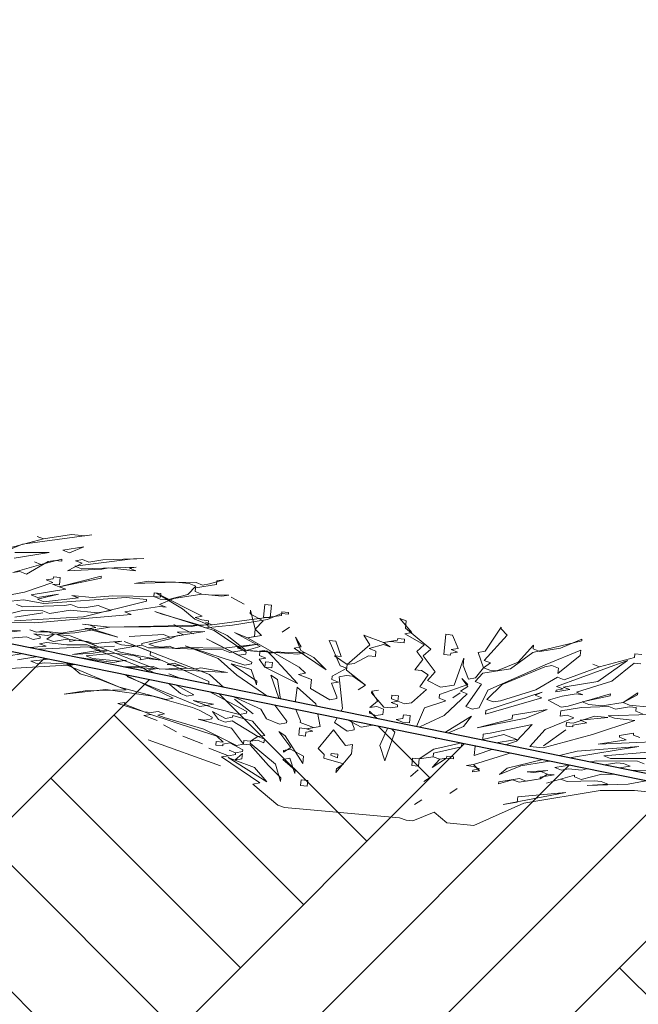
# Model space of a CAD drawing. Header units: millimetres. Extents: x 208545 to 5957542, y -593447 to 257160.
# Tile 48 of 60: x 5946867 to 5947766, y -589689 to -588257. Entities that reach past the tile are written whole.
import ezdxf

# ---------------------------------------------------------------- set-up
doc = ezdxf.new("R2010")
doc.units = ezdxf.units.MM
doc.header["$MEASUREMENT"] = 0
doc.linetypes.add('Wipeout_Contour', pattern=[1000, 0, -1000])
doc.layers.add('Sytuacja - Teren', color=7, linetype='Continuous')
doc.layers.add('Wnętrze - Umeblowanie', color=7, linetype='Continuous')
for name, color, linetype, lineweight in [('Sytuacja - Teren_Nr_pióra__1', 7, 'Continuous', 13), ('Sytuacja - Teren_Nr_pióra__21', 7, 'Continuous', 25), ('Wnętrze - Umeblowanie_Nr_pióra__2', 8, 'Continuous', 13)]:
    doc.layers.add(name, color=color, linetype=linetype, lineweight=lineweight)

# ---------------------------------------------------------------- blocks, each defined once
blk = doc.blocks.new('Krzewy 27[16]_4', base_point=(5947581.7, -589437.1))
at = {"layer": 'Wnętrze - Umeblowanie_Nr_pióra__2', "color": 8, "linetype": 'Continuous', "lineweight": 13}
for p, q in [((5947131.9, -589124.6), (5947065.9, -589090.9)), ((5947065.9, -589090.9), (5947103.3, -589113.6)), ((5947174.5, -589096.8), (5947193.3, -589106.8)), ((5947193.3, -589106.8), (5947174.5, -589096.8)), ((5947103.3, -589113.6), (5947121.5, -589128.9)), ((5947223.1, -589107.3), (5947221.1, -589125.8)), ((5947232.9, -589108.3), (5947223.1, -589107.3)), ((5947231, -589126.9), (5947232.9, -589108.3)), ((5947072.7, -589121.2), (5947063.2, -589117.5)), ((5947063.2, -589117.5), (5947149.6, -589145.3)), ((5947130.5, -589137.9), (5947072.7, -589121.2)), ((5947121.8, -589126.3), (5947131.9, -589124.6)), ((5947131.4, -589129.9), (5947121.8, -589126.3)), ((5947201.8, -589121.1), (5947202.3, -589115.8)), ((5947220.6, -589131.2), (5947201.8, -589121.1)), ((5947202.3, -589115.8), (5947209.4, -589143.4)), ((5947221.1, -589125.8), (5947231, -589126.9)), ((5947429, -589131.3), (5947419.5, -589127.7)), ((5947419.5, -589127.7), (5947437.2, -589148.3)), ((5946971.2, -589142.8), (5946961.4, -589141.8)), ((5946961.4, -589141.8), (5947009.6, -589154.9)), ((5947091, -589136.5), (5947119.3, -589150.2)), ((5947119.3, -589150.2), (5947091, -589136.5)), ((5947121.5, -589128.9), (5947140.6, -589136.3)), ((5947140.6, -589136.3), (5947130.5, -589137.9)), ((5947141.2, -589131), (5947131.4, -589129.9)), ((5947140.4, -589138.9), (5947141.2, -589131)), ((5947168.7, -589152.6), (5947140.4, -589138.9)), ((5947209.4, -589143.4), (5947220.6, -589131.2)), ((5947259.3, -589140.5), (5947248.7, -589147.5)), ((5947248.7, -589147.5), (5947259.3, -589140.5)), ((5947427.9, -589142), (5947429, -589131.3)), ((5947464.5, -589172.6), (5947427.9, -589142)), ((5947567.1, -589140.3), (5947543.6, -589175.5)), ((5947566.8, -589143), (5947567.1, -589140.3)), ((5946891.2, -589147.9), (5946881.7, -589144.3)), ((5946881.7, -589144.3), (5946891.2, -589147.9)), ((5946901.3, -589146.3), (5946891.2, -589147.9)), ((5946891.2, -589147.9), (5946911.2, -589147.3)), ((5946911.2, -589147.3), (5946901.3, -589146.3)), ((5946940.3, -589153), (5946920.7, -589151)), ((5946920.7, -589151), (5946939.8, -589158.3)), ((5947064.4, -589200.8), (5946940.3, -589153)), ((5947009.6, -589154.9), (5946971.2, -589142.8)), ((5947149.6, -589145.3), (5947196, -589176.9)), ((5947196.2, -589174.3), (5947168.7, -589152.6)), ((5947198.2, -589155.7), (5947179.1, -589148.3)), ((5947179.1, -589148.3), (5947216.7, -589168.3)), ((5947198.2, -589155.7), (5947218.4, -589152.4)), ((5947208.3, -589154), (5947198.2, -589155.7)), ((5947273.2, -589198.4), (5947198.2, -589155.7)), ((5947209.4, -589143.4), (5947208.3, -589154)), ((5947218.4, -589152.4), (5947209.4, -589143.4)), ((5947275.6, -589174.5), (5947267.8, -589154.8)), ((5947267.8, -589154.8), (5947276.2, -589169.1)), ((5947396, -589162.8), (5947367.3, -589151.8)), ((5947367.3, -589151.8), (5947375.8, -589166.1)), ((5947416.5, -589156.9), (5947416.2, -589159.5)), ((5947426.3, -589157.9), (5947416.5, -589156.9)), ((5947437.2, -589148.3), (5947427.1, -589149.9)), ((5947427.1, -589149.9), (5947455.2, -589166.3)), ((5947486.6, -589150.7), (5947483.5, -589180)), ((5947496.4, -589151.8), (5947486.6, -589150.7)), ((5947504.3, -589171.4), (5947496.4, -589151.8)), ((5947542.2, -589188.7), (5947575.8, -589152)), ((5947575.8, -589152), (5947566.8, -589143)), ((5946939.8, -589158.3), (5946939.5, -589161)), ((5946939.5, -589161), (5946949.6, -589159.4)), ((5946949.6, -589159.4), (5946959.4, -589160.4)), ((5946959.4, -589160.4), (5946978.5, -589167.7)), ((5946978.5, -589167.7), (5946968.4, -589169.4)), ((5946968.4, -589169.4), (5947044.8, -589198.8)), ((5947143, -589209), (5947018.9, -589161.2)), ((5947018.9, -589161.2), (5947057.1, -589175.9)), ((5947194, -589195.5), (5947107.6, -589167.7)), ((5947107.6, -589167.7), (5947155.3, -589186.1)), ((5947185.6, -589181.2), (5947138.4, -589157.5)), ((5947138.4, -589157.5), (5947204.4, -589191.2)), ((5947216.7, -589168.3), (5947196.2, -589174.3)), ((5947276.2, -589169.1), (5947266.1, -589170.8)), ((5947266.1, -589170.8), (5947312.4, -589202.4)), ((5947326.7, -589160.7), (5947316.9, -589159.9)), ((5947316.9, -589159.9), (5947332.9, -589196.5)), ((5947334.3, -589183), (5947326.7, -589160.7)), ((5947375.8, -589166.1), (5947343, -589194.9)), ((5947375.2, -589171.4), (5947395.7, -589165.5)), ((5947395.7, -589165.5), (5947405.3, -589169.1)), ((5947416.2, -589159.5), (5947396, -589162.8)), ((5947396, -589162.8), (5947406.1, -589161.2)), ((5947405.3, -589169.1), (5947396, -589162.8)), ((5947406.1, -589161.2), (5947425.7, -589163.2)), ((5947425.7, -589163.2), (5947426.3, -589157.9)), ((5947455.2, -589166.3), (5947444.3, -589175.9)), ((5947614, -589166.7), (5947591.6, -589191.2)), ((5947612.9, -589177.3), (5947684.1, -589160.5)), ((5947613.4, -589172), (5947614, -589166.7)), ((5947653.3, -589170.7), (5947623, -589175.6)), ((5947684.4, -589157.9), (5947653.3, -589170.7)), ((5947684.1, -589160.5), (5947684.4, -589157.9)), ((5947057.1, -589175.9), (5947056.5, -589181.2)), ((5947056.5, -589181.2), (5947141.9, -589219.6)), ((5947195.7, -589179.6), (5947185.6, -589181.2)), ((5947196, -589176.9), (5947195.7, -589179.6)), ((5947224.9, -589185.3), (5947214.8, -589186.9)), ((5947215.9, -589176.3), (5947215.3, -589181.6)), ((5947215.3, -589181.6), (5947224.9, -589185.3)), ((5947226, -589174.7), (5947215.9, -589176.3)), ((5947235, -589183.7), (5947226, -589174.7)), ((5947270.7, -589222.3), (5947235, -589183.7)), ((5947294.5, -589184.5), (5947275.6, -589174.5)), ((5947312.4, -589202.4), (5947294.5, -589184.5)), ((5947343, -589194.9), (5947324.5, -589182.2)), ((5947324.5, -589182.2), (5947334.3, -589183)), ((5947353.1, -589193.2), (5947374.1, -589182)), ((5947374.1, -589182), (5947384, -589183)), ((5947384.8, -589175.1), (5947375.2, -589171.4)), ((5947384, -589183), (5947384.8, -589175.1)), ((5947444.3, -589175.9), (5947453, -589187.5)), ((5947453.5, -589182.2), (5947464.5, -589172.6)), ((5947471, -589205.5), (5947453.5, -589182.2)), ((5947483.5, -589180), (5947493.4, -589181)), ((5947493.4, -589181), (5947493.6, -589178.3)), ((5947493.6, -589178.3), (5947503.7, -589176.7)), ((5947494.2, -589173), (5947504.3, -589171.4)), ((5947503.7, -589176.7), (5947494.2, -589173)), ((5947543.6, -589175.5), (5947533.5, -589177.1)), ((5947533.5, -589177.1), (5947541.1, -589199.4)), ((5947580.7, -589200.8), (5947612.9, -589177.3)), ((5947623, -589175.6), (5947613.4, -589172)), ((5947682.7, -589173.8), (5947630.9, -589195.3)), ((5947649.4, -589207.9), (5947681.9, -589181.8)), ((5947681.9, -589181.8), (5947682.7, -589173.8)), ((5947761, -589184.6), (5947710, -589198.1)), ((5947761.6, -589179.3), (5947761, -589184.6)), ((5947771.4, -589180.3), (5947761.6, -589179.3)), ((5946935.9, -589195.5), (5946936.2, -589192.9)), ((5947012, -589227.6), (5946935.9, -589195.5)), ((5946936.2, -589192.9), (5946954.5, -589208.2)), ((5947053, -589215.7), (5946976.3, -589189)), ((5946976.3, -589189), (5947089.8, -589243.7)), ((5947044.8, -589198.8), (5947082.1, -589221.5)), ((5947155.3, -589186.1), (5947182.6, -589210.4)), ((5947203.3, -589201.8), (5947174.4, -589193.5)), ((5947174.4, -589193.5), (5947211.5, -589218.8)), ((5947204.1, -589193.9), (5947194, -589195.5)), ((5947204.4, -589191.2), (5947204.1, -589193.9)), ((5947214.8, -589186.9), (5947223.5, -589198.6)), ((5947224.3, -589190.6), (5947223.5, -589198.6)), ((5947223.5, -589198.6), (5947270.7, -589222.3)), ((5947223.5, -589198.6), (5947233.3, -589199.6)), ((5947234.2, -589191.6), (5947224.3, -589190.6)), ((5947233.3, -589199.6), (5947234.2, -589191.6)), ((5947282.2, -589207.3), (5947273.2, -589198.4)), ((5947332.9, -589196.5), (5947342.5, -589200.2)), ((5947342.2, -589202.8), (5947343, -589194.9)), ((5947343, -589194.9), (5947353.1, -589193.2)), ((5947453, -589187.5), (5947441.5, -589202.4)), ((5947512.7, -589185.7), (5947498.8, -589224.5)), ((5947511.6, -589196.3), (5947512.7, -589185.7)), ((5947519.5, -589215.9), (5947511.6, -589196.3)), ((5947541.1, -589199.4), (5947529.6, -589214.3)), ((5947541.1, -589199.4), (5947551.7, -589192.4)), ((5947550.6, -589203), (5947541.1, -589199.4)), ((5947551.7, -589192.4), (5947542.2, -589188.7)), ((5947630.9, -589195.3), (5947547.6, -589232.2)), ((5947591.6, -589191.2), (5947560.5, -589204)), ((5947568.3, -589223.7), (5947630.6, -589197.9)), ((5947630.6, -589197.9), (5947640.7, -589196.3)), ((5947640.7, -589196.3), (5947650.2, -589200)), ((5947750.6, -589188.9), (5947647.5, -589226.5)), ((5947650.2, -589200), (5947649.4, -589207.9)), ((5947710, -589198.1), (5947658.4, -589216.9)), ((5947710, -589198.1), (5947700.4, -589194.4)), ((5947700.4, -589194.4), (5947710, -589198.1)), ((5947707.8, -589219.4), (5947750.6, -589188.9)), ((5947727.7, -589218.7), (5947760.2, -589192.6)), ((5947760.2, -589192.6), (5947770, -589193.6)), ((5946954.5, -589208.2), (5946983.4, -589216.6)), ((5947023.5, -589212.7), (5947023.8, -589210)), ((5947128.2, -589255.8), (5947023.5, -589212.7)), ((5947023.8, -589210), (5947033.9, -589208.4)), ((5947033.9, -589208.4), (5947053, -589215.7)), ((5947054.3, -589202.5), (5947064.4, -589200.8)), ((5947120, -589238.8), (5947054.3, -589202.5)), ((5947131.2, -589226.6), (5947083.5, -589208.2)), ((5947083.5, -589208.2), (5947131.2, -589226.6)), ((5947179.3, -589242.3), (5947143, -589209)), ((5947182.6, -589210.4), (5947228.9, -589242.1)), ((5947210.9, -589224.1), (5947203.3, -589201.8)), ((5947241.5, -589216.5), (5947232.2, -589210.2)), ((5947232.2, -589210.2), (5947247.4, -589254.7)), ((5947272.1, -589209), (5947282.2, -589207.3)), ((5947291.1, -589216.3), (5947272.1, -589209)), ((5947321.4, -589211.4), (5947320.9, -589216.7)), ((5947342.5, -589200.2), (5947321.4, -589211.4)), ((5947331.3, -589212.4), (5947341.4, -589210.8)), ((5947336.4, -589258.6), (5947331.3, -589212.4)), ((5947341.4, -589210.8), (5947351.2, -589211.8)), ((5947369.7, -589224.5), (5947342.2, -589202.8)), ((5947351.2, -589211.8), (5947369.7, -589224.5)), ((5947441.5, -589202.4), (5947451.3, -589203.4)), ((5947460.6, -589209.8), (5947448.8, -589227.3)), ((5947451.3, -589203.4), (5947460.6, -589209.8)), ((5947459.8, -589217.7), (5947471, -589205.5)), ((5947529.6, -589214.3), (5947519.5, -589215.9)), ((5947529.1, -589219.6), (5947540.3, -589207.3)), ((5947540.3, -589207.3), (5947580.7, -589200.8)), ((5947560.5, -589204), (5947550.6, -589203)), ((5947648.8, -589213.2), (5947617.2, -589231.4)), ((5947658.4, -589216.9), (5947648.8, -589213.2)), ((5946983.4, -589216.6), (5947021.6, -589231.3)), ((5947079.7, -589245.4), (5947012, -589227.6)), ((5947082.1, -589221.5), (5947100.4, -589236.8)), ((5947141.3, -589224.9), (5947131.2, -589226.6)), ((5947131.2, -589226.6), (5947141.3, -589224.9)), ((5947141.9, -589219.6), (5947141.3, -589224.9)), ((5947141.3, -589224.9), (5947160.4, -589232.3)), ((5947211.5, -589218.8), (5947210.9, -589224.1)), ((5947247.4, -589254.7), (5947241.5, -589216.5)), ((5947270.1, -589227.6), (5947267.6, -589251.5)), ((5947297.4, -589251.9), (5947270.1, -589227.6)), ((5947289.8, -589229.6), (5947291.1, -589216.3)), ((5947330.4, -589220.4), (5947320.3, -589222)), ((5947320.3, -589222), (5947328.2, -589241.7)), ((5947320.9, -589216.7), (5947330.4, -589220.4)), ((5947369.7, -589224.5), (5947359.1, -589231.4)), ((5947359.1, -589231.4), (5947369.7, -589224.5)), ((5947448.8, -589227.3), (5947458.4, -589231)), ((5947478.6, -589227.8), (5947459.8, -589217.7)), ((5947518.7, -589223.9), (5947477.5, -589238.4)), ((5947498.8, -589224.5), (5947478.6, -589227.8)), ((5947507.8, -589233.5), (5947518.4, -589226.5)), ((5947518.4, -589226.5), (5947509.7, -589214.9)), ((5947509.7, -589214.9), (5947518.7, -589223.9)), ((5947515.4, -589255.7), (5947538.6, -589223.3)), ((5947538.6, -589223.3), (5947529.1, -589219.6)), ((5947546.2, -589245.5), (5947568.3, -589223.7)), ((5947647.5, -589226.5), (5947657, -589230.2)), ((5947657.3, -589227.5), (5947707.8, -589219.4)), ((5947666.8, -589231.2), (5947657.3, -589227.5)), ((5947676.4, -589234.9), (5947727.7, -589218.7)), ((5946931.5, -589238), (5946991.8, -589230.9)), ((5946961.8, -589233.1), (5946931.5, -589238)), ((5947021.6, -589231.3), (5946961.8, -589233.1)), ((5946991.8, -589230.9), (5947060.3, -589240.7)), ((5947060.3, -589240.7), (5947118.1, -589257.4)), ((5947100.4, -589236.8), (5947110, -589240.5)), ((5947110, -589240.5), (5947120, -589238.8)), ((5947150.1, -589236.6), (5947140.5, -589232.9)), ((5947140.5, -589232.9), (5947197, -589262.9)), ((5947160.2, -589234.9), (5947150.1, -589236.6)), ((5947160.4, -589232.3), (5947160.2, -589234.9)), ((5947217.2, -589259.6), (5947179.3, -589242.3)), ((5947228.9, -589242.1), (5947255.1, -589277)), ((5947317.9, -589245.9), (5947289.8, -589229.6)), ((5947328.2, -589241.7), (5947327.9, -589244.3)), ((5947378.4, -589236.1), (5947378.7, -589233.5)), ((5947396.1, -589256.8), (5947378.4, -589236.1)), ((5947378.7, -589233.5), (5947388.8, -589231.8)), ((5947388.8, -589231.8), (5947378.7, -589233.5)), ((5947378.7, -589233.5), (5947387.2, -589247.8)), ((5947407.9, -589239.2), (5947407.3, -589244.5)), ((5947417.7, -589240.2), (5947407.9, -589239.2)), ((5947416.9, -589248.2), (5947417.7, -589240.2)), ((5947458.4, -589231), (5947436.5, -589250.2)), ((5947477.5, -589238.4), (5947476.9, -589243.7)), ((5947484.3, -589268.6), (5947517.3, -589237.1)), ((5947496.8, -589243.1), (5947507.5, -589236.1)), ((5947507.5, -589236.1), (5947496.8, -589243.1)), ((5947517.3, -589237.1), (5947507.8, -589233.5)), ((5947547.6, -589232.2), (5947535, -589257.8)), ((5947626.7, -589235.1), (5947544.6, -589261.4)), ((5947617.2, -589231.4), (5947565.9, -589247.6)), ((5947616.4, -589239.4), (5947626.7, -589235.1)), ((5947625.9, -589243.1), (5947616.4, -589239.4)), ((5947635.4, -589246.7), (5947655.9, -589240.8)), ((5947646.6, -589234.5), (5947666.8, -589231.2)), ((5947646.9, -589231.8), (5947646.6, -589234.5)), ((5947657, -589230.2), (5947646.9, -589231.8)), ((5947655.9, -589240.8), (5947676.1, -589237.5)), ((5947725.8, -589237.3), (5947664.4, -589255.1)), ((5947676.1, -589237.5), (5947685.9, -589238.6)), ((5947685.9, -589238.6), (5947676.4, -589234.9)), ((5947684.8, -589249.2), (5947725.5, -589240)), ((5947725.5, -589240), (5947725.8, -589237.3)), ((5947765.6, -589236.1), (5947744.3, -589250)), ((5947744.3, -589250), (5947765.3, -589238.8)), ((5947765.3, -589238.8), (5947765.6, -589236.1)), ((5947019.6, -589249.9), (5947009.5, -589251.5)), ((5947009.5, -589251.5), (5947048, -589263.5)), ((5947019.4, -589252.5), (5947019.6, -589249.9)), ((5947048, -589263.5), (5947019.4, -589252.5)), ((5947089.8, -589243.7), (5947079.7, -589245.4)), ((5947148.4, -589252.5), (5947119.2, -589246.8)), ((5947119.2, -589246.8), (5947138.3, -589254.1)), ((5947138.3, -589254.1), (5947128.2, -589255.8)), ((5947138.3, -589254.1), (5947148.4, -589252.5)), ((5947147.9, -589257.8), (5947138.3, -589254.1)), ((5947179, -589244.9), (5947206.5, -589266.6)), ((5947206.5, -589266.6), (5947179, -589244.9)), ((5947277.2, -589255.1), (5947267.1, -589256.8)), ((5947267.1, -589256.8), (5947275, -589276.4)), ((5947267.6, -589251.5), (5947277.2, -589255.1)), ((5947303.9, -589284.8), (5947297.4, -589251.9)), ((5947327.9, -589244.3), (5947317.9, -589245.9)), ((5947387.2, -589247.8), (5947376.2, -589257.4)), ((5947376.2, -589257.4), (5947386.3, -589255.7)), ((5947386.3, -589255.7), (5947395.9, -589259.4)), ((5947406, -589257.8), (5947396.1, -589256.8)), ((5947416.1, -589256.2), (5947406, -589257.8)), ((5947416.9, -589248.2), (5947406.8, -589249.8)), ((5947406.8, -589249.8), (5947416.3, -589253.5)), ((5947407.3, -589244.5), (5947416.9, -589248.2)), ((5947416.3, -589253.5), (5947416.1, -589256.2)), ((5947426.4, -589251.9), (5947416.9, -589248.2)), ((5947436.5, -589250.2), (5947426.4, -589251.9)), ((5947486.5, -589247.4), (5947455.6, -589257.6)), ((5947476.9, -589243.7), (5947486.5, -589247.4)), ((5947524.9, -589259.4), (5947515.4, -589255.7)), ((5947544, -589266.8), (5947625.9, -589243.1)), ((5947555.8, -589249.2), (5947546.2, -589245.5)), ((5947565.9, -589247.6), (5947555.8, -589249.2)), ((5947654.3, -589256.7), (5947635.4, -589246.7)), ((5947684, -589257.1), (5947653.7, -589262.1)), ((5947664.4, -589255.1), (5947654.3, -589256.7)), ((5947723.8, -589255.9), (5947684, -589257.1)), ((5947694.4, -589252.9), (5947684.8, -589249.2)), ((5947714, -589254.9), (5947694.4, -589252.9)), ((5947744.3, -589250), (5947714, -589254.9)), ((5947733.4, -589259.6), (5947723.8, -589255.9)), ((5947753.6, -589256.3), (5947733.4, -589259.6)), ((5947753.8, -589253.7), (5947744.3, -589250)), ((5947763.4, -589257.3), (5947753.6, -589256.3)), ((5947783.3, -589256.7), (5947753.8, -589253.7)), ((5947057.5, -589267.2), (5947047.4, -589268.9)), ((5947047.4, -589268.9), (5947057.5, -589267.2)), ((5947047.4, -589268.9), (5947066.5, -589276.2)), ((5947066.5, -589276.2), (5947047.4, -589268.9)), ((5947057.8, -589264.6), (5947048, -589263.5)), ((5947048, -589263.5), (5947057.5, -589267.2)), ((5947057.5, -589267.2), (5947153.5, -589298.7)), ((5947067.9, -589262.9), (5947057.8, -589264.6)), ((5947067.4, -589268.2), (5947077.5, -589266.6)), ((5947076.9, -589271.9), (5947067.4, -589268.2)), ((5947077.5, -589266.6), (5947067.9, -589262.9)), ((5947118.1, -589257.4), (5947127.7, -589261.1)), ((5947127.7, -589261.1), (5947146.5, -589271.1)), ((5947146.5, -589271.1), (5947146.2, -589273.7)), ((5947166.1, -589273.1), (5947147.3, -589263.1)), ((5947147.3, -589263.1), (5947156, -589274.8)), ((5947186.6, -589267.2), (5947147.9, -589257.8)), ((5947176.2, -589271.5), (5947166.1, -589273.1)), ((5947176.5, -589268.8), (5947176.2, -589271.5)), ((5947205.4, -589277.2), (5947176.5, -589268.8)), ((5947196.7, -589265.6), (5947186.6, -589267.2)), ((5947197, -589262.9), (5947196.7, -589265.6)), ((5947225.6, -589273.9), (5947217.2, -589259.6)), ((5947324.4, -589278.8), (5947336.4, -589258.6)), ((5947344.6, -589275.6), (5947345.4, -589267.6)), ((5947345.4, -589267.6), (5947353.3, -589287.2)), ((5947375.4, -589265.3), (5947375.7, -589262.7)), ((5947384.9, -589269), (5947375.4, -589265.3)), ((5947375.7, -589262.7), (5947393.7, -589280.7)), ((5947395, -589267.4), (5947384.9, -589269)), ((5947395.9, -589259.4), (5947395, -589267.4)), ((5947424.8, -589267.8), (5947424.2, -589273.1)), ((5947434.6, -589268.8), (5947424.8, -589267.8)), ((5947433.5, -589279.4), (5947434.6, -589268.8)), ((5947455.6, -589257.6), (5947442.5, -589288.4)), ((5947442.5, -589288.4), (5947484.3, -589268.6)), ((5947523.8, -589270), (5947470.9, -589302.1)), ((5947512.3, -589284.9), (5947523.8, -589270)), ((5947535, -589257.8), (5947524.9, -589259.4)), ((5947544.6, -589261.4), (5947544, -589266.8)), ((5947583.6, -589268.2), (5947583, -589273.5)), ((5947634.1, -589260), (5947583.6, -589268.2)), ((5947602.9, -589272.9), (5947634.1, -589260)), ((5947653.7, -589262.1), (5947652.9, -589270)), ((5947652.9, -589270), (5947663, -589268.4)), ((5947663, -589268.4), (5947672.5, -589272.1)), ((5947702.5, -589269.8), (5947671.7, -589280)), ((5947722.2, -589271.9), (5947702.5, -589269.8)), ((5947722.5, -589269.2), (5947782.2, -589267.4)), ((5947732, -589272.9), (5947722.5, -589269.2)), ((5947762.8, -589262.7), (5947763.4, -589257.3)), ((5947772.4, -589266.3), (5947762.8, -589262.7)), ((5947075.8, -589282.5), (5947094.6, -589292.5)), ((5947094.6, -589292.5), (5947075.8, -589282.5)), ((5947134.7, -589288.7), (5947076.9, -589271.9)), ((5947136.1, -589275.4), (5947126.3, -589274.4)), ((5947126.3, -589274.4), (5947174.6, -589287.4)), ((5947146.2, -589273.7), (5947136.1, -589275.4)), ((5947156, -589274.8), (5947165.6, -589278.4)), ((5947165.6, -589278.4), (5947175.7, -589276.8)), ((5947175.7, -589276.8), (5947213, -589299.5)), ((5947223.1, -589297.8), (5947205.4, -589277.2)), ((5947244.7, -589281.3), (5947225.6, -589273.9)), ((5947254.8, -589279.7), (5947244.7, -589281.3)), ((5947255.1, -589277), (5947254.8, -589279.7)), ((5947275, -589276.4), (5947274.7, -589279)), ((5947274.7, -589279), (5947293.8, -589286.4)), ((5947283.7, -589288), (5947303.9, -589284.8)), ((5947342.9, -589291.5), (5947324.4, -589278.8)), ((5947363.4, -589285.6), (5947344.6, -589275.6)), ((5947393.7, -589280.7), (5947363.4, -589285.6)), ((5947403.2, -589284.3), (5947390.4, -589312.5)), ((5947412.2, -589293.3), (5947403.2, -589284.3)), ((5947424.2, -589273.1), (5947414.1, -589274.7)), ((5947414.1, -589274.7), (5947423.7, -589278.4)), ((5947423.7, -589278.4), (5947433.5, -589279.4)), ((5947470.9, -589302.1), (5947512.3, -589284.9)), ((5947532, -589287), (5947602.9, -589272.9)), ((5947583, -589273.5), (5947532, -589287)), ((5947611.9, -589281.9), (5947551.1, -589294.3)), ((5947589.5, -589306.4), (5947611.9, -589281.9)), ((5947672.5, -589272.1), (5947631, -589289.2)), ((5947661.9, -589279), (5947661.3, -589284.3)), ((5947661.3, -589284.3), (5947671.1, -589285.3)), ((5947671.7, -589280), (5947661.9, -589279)), ((5947671.1, -589285.3), (5947671.4, -589282.7)), ((5947671.4, -589282.7), (5947691.6, -589279.4)), ((5947682.1, -589275.7), (5947722.2, -589271.9)), ((5947691.6, -589279.4), (5947682.1, -589275.7)), ((5947699.8, -589296.4), (5947761.5, -589275.9)), ((5947761.5, -589275.9), (5947732, -589272.9)), ((5947103.9, -589298.9), (5947132.5, -589309.9)), ((5947132.5, -589309.9), (5947103.9, -589298.9)), ((5947181.9, -589312.3), (5947134.7, -589288.7)), ((5947153.5, -589298.7), (5947162.5, -589307.7)), ((5947174.6, -589287.4), (5947192, -589310.7)), ((5947213, -589299.5), (5947202.4, -589306.4)), ((5947213, -589299.5), (5947223.1, -589297.8)), ((5947222.6, -589303.2), (5947213, -589299.5)), ((5947252.9, -589298.2), (5947243.6, -589291.9)), ((5947243.6, -589291.9), (5947261, -589315.2)), ((5947278.5, -589338.5), (5947252.9, -589298.2)), ((5947273.9, -589287), (5947272.8, -589297.6)), ((5947272.8, -589297.6), (5947282.6, -589298.7)), ((5947283.7, -589288), (5947273.9, -589287)), ((5947282.6, -589298.7), (5947283.1, -589293.3)), ((5947283.1, -589293.3), (5947293.2, -589291.7)), ((5947293.8, -589286.4), (5947283.7, -589288)), ((5947293.2, -589291.7), (5947283.7, -589288)), ((5947323.3, -589289.5), (5947300.6, -589316.6)), ((5947340.7, -589312.7), (5947323.3, -589289.5)), ((5947353, -589289.9), (5947342.9, -589291.5)), ((5947353.3, -589287.2), (5947353, -589289.9)), ((5947398, -589334.8), (5947412.2, -589293.3)), ((5947541, -589296), (5947540.2, -589303.9)), ((5947540.2, -589303.9), (5947570.7, -589296.4)), ((5947551.1, -589294.3), (5947541, -589296)), ((5947570.7, -589296.4), (5947589.8, -589303.7)), ((5947631, -589289.2), (5947608.6, -589313.7)), ((5947628.3, -589315.8), (5947699.8, -589296.4)), ((5947660.8, -589289.6), (5947628.5, -589313.1)), ((5947628.5, -589313.1), (5947660.8, -589289.6)), ((5947739.3, -589297.8), (5947739.1, -589300.4)), ((5947759.5, -589294.5), (5947739.3, -589297.8)), ((5947759.3, -589297.2), (5947759.5, -589294.5)), ((5947768.8, -589300.9), (5947759.3, -589297.2)), ((5947053.7, -589304.4), (5947158.9, -589342.2)), ((5947158.9, -589342.2), (5947053.7, -589304.4)), ((5947152.7, -589306.6), (5947152.2, -589311.9)), ((5947152.2, -589311.9), (5947162, -589313)), ((5947162.5, -589307.7), (5947152.7, -589306.6)), ((5947162, -589313), (5947162.3, -589310.3)), ((5947162.3, -589310.3), (5947172.4, -589308.7)), ((5947172.4, -589308.7), (5947191.2, -589318.7)), ((5947192, -589310.7), (5947181.9, -589312.3)), ((5947192.5, -589305.4), (5947192, -589310.7)), ((5947192, -589310.7), (5947201.8, -589311.7)), ((5947202.4, -589306.4), (5947192.5, -589305.4)), ((5947201.8, -589311.7), (5947228.5, -589341.4)), ((5947202.1, -589309.1), (5947202.4, -589306.4)), ((5947238.6, -589339.7), (5947202.1, -589309.1)), ((5947202.4, -589306.4), (5947212.5, -589304.8)), ((5947212.5, -589304.8), (5947222, -589308.5)), ((5947222, -589308.5), (5947222.6, -589303.2)), ((5947350.8, -589311.1), (5947340.7, -589312.7)), ((5947349.4, -589324.4), (5947350.8, -589311.1)), ((5947390.4, -589312.5), (5947398, -589334.8)), ((5947468.6, -589323.4), (5947509.3, -589314.2)), ((5947509.9, -589308.8), (5947469.2, -589318)), ((5947509.3, -589314.2), (5947509.9, -589308.8)), ((5947527.8, -589326.8), (5947589.5, -589306.4)), ((5947529.2, -589313.5), (5947527.8, -589326.8)), ((5947589.8, -589303.7), (5947529.2, -589313.5)), ((5947608.6, -589313.7), (5947628.3, -589315.8)), ((5947767.4, -589314.1), (5947677.4, -589320.9)), ((5947748.6, -589304.1), (5947708.2, -589310.7)), ((5947708.2, -589310.7), (5947798, -589306.6)), ((5947737.1, -589319), (5947767.4, -589314.1)), ((5947739.1, -589300.4), (5947748.6, -589304.1)), ((5947170.4, -589327.3), (5947141.8, -589316.2)), ((5947141.8, -589316.2), (5947170.4, -589327.3)), ((5947170.4, -589327.3), (5947160.3, -589328.9)), ((5947180.5, -589325.6), (5947170.4, -589327.3)), ((5947180.8, -589323), (5947171.2, -589319.3)), ((5947171.2, -589319.3), (5947180.8, -589323)), ((5947179.7, -589333.6), (5947190.6, -589324)), ((5947180.8, -589323), (5947180.5, -589325.6)), ((5947190.9, -589321.3), (5947180.8, -589323)), ((5947190.6, -589324), (5947189.8, -589332)), ((5947191.2, -589318.7), (5947190.9, -589321.3)), ((5947261, -589315.2), (5947250.4, -589322.1)), ((5947250.4, -589322.1), (5947250.6, -589319.5)), ((5947250.6, -589319.5), (5947260.7, -589317.9)), ((5947260.7, -589317.9), (5947279.6, -589327.9)), ((5947279.6, -589327.9), (5947278.5, -589338.5)), ((5947300.6, -589316.6), (5947309.6, -589325.6)), ((5947309.6, -589325.6), (5947309, -589330.9)), ((5947319.7, -589324), (5947319.4, -589326.6)), ((5947319.4, -589326.6), (5947328.9, -589330.3)), ((5947329.5, -589325), (5947319.7, -589324)), ((5947326.7, -589351.6), (5947349.4, -589324.4)), ((5947328.9, -589330.3), (5947329.5, -589325)), ((5947469.2, -589318), (5947447.9, -589331.9)), ((5947447.9, -589331.9), (5947468.1, -589328.7)), ((5947468.1, -589328.7), (5947468.6, -589323.4)), ((5947468.1, -589328.7), (5947477.6, -589332.3)), ((5947477.6, -589332.3), (5947468.1, -589328.7)), ((5947488, -589328), (5947487.7, -589330.7)), ((5947497.8, -589329.1), (5947488, -589328)), ((5947526.5, -589340.1), (5947598.3, -589318)), ((5947598.3, -589318), (5947526.5, -589340.1)), ((5947677.4, -589320.9), (5947575.6, -589345.2)), ((5947595.8, -589341.9), (5947737.1, -589319)), ((5947716.4, -589327.6), (5947786.5, -589321.5)), ((5947725.9, -589331.3), (5947716.4, -589327.6)), ((5947160.3, -589328.9), (5947215.9, -589366.9)), ((5947179.7, -589333.6), (5947170.1, -589329.9)), ((5947170.1, -589329.9), (5947226, -589365.3)), ((5947189.8, -589332), (5947179.7, -589333.6)), ((5947208.3, -589344.6), (5947179.7, -589333.6)), ((5947228.5, -589341.4), (5947246.5, -589359.3)), ((5947246, -589364.6), (5947238.6, -589339.7)), ((5947259.4, -589331.1), (5947249.3, -589332.8)), ((5947249.3, -589332.8), (5947267.5, -589348.1)), ((5947267, -589353.4), (5947259.4, -589331.1)), ((5947309, -589330.9), (5947337.9, -589339.3)), ((5947337.9, -589339.3), (5947327.3, -589346.2)), ((5947438.1, -589330.9), (5947437, -589341.5)), ((5947437, -589341.5), (5947446.8, -589342.6)), ((5947447.9, -589331.9), (5947438.1, -589330.9)), ((5947446.8, -589342.6), (5947447.9, -589331.9)), ((5947466.4, -589344.6), (5947487.7, -589330.7)), ((5947477.6, -589332.3), (5947466.4, -589344.6)), ((5947487.7, -589330.7), (5947477.6, -589332.3)), ((5947487.7, -589330.7), (5947497.6, -589331.7)), ((5947497.6, -589331.7), (5947497.8, -589329.1)), ((5947526.5, -589340.1), (5947516.4, -589341.7)), ((5947516.4, -589341.7), (5947526.2, -589342.8)), ((5947526.2, -589342.8), (5947535.7, -589346.4)), ((5947535.5, -589349.1), (5947526.5, -589340.1)), ((5947564.6, -589354.8), (5947595.8, -589341.9)), ((5947705.7, -589334.6), (5947645.2, -589344.4)), ((5947684.4, -589348.5), (5947704.9, -589342.5)), ((5947704.9, -589342.5), (5947735.2, -589337.6)), ((5947765.2, -589335.4), (5947705.7, -589334.6)), ((5947754.6, -589342.3), (5947714.2, -589348.9)), ((5947805.3, -589331.5), (5947725.9, -589331.3)), ((5947735.2, -589337.6), (5947745, -589338.6)), ((5947745, -589338.6), (5947754.6, -589342.3)), ((5947774.8, -589339.1), (5947765.2, -589335.4)), ((5947226, -589365.3), (5947208.3, -589344.6)), ((5947267.5, -589348.1), (5947267, -589353.4)), ((5947327.3, -589346.2), (5947326.7, -589351.6)), ((5947446.2, -589347.9), (5947435.3, -589357.5)), ((5947435.3, -589357.5), (5947446.2, -589347.9)), ((5947525.6, -589348.1), (5947525.4, -589350.7)), ((5947525.4, -589350.7), (5947535.5, -589349.1)), ((5947535.7, -589346.4), (5947525.6, -589348.1)), ((5947575.6, -589345.2), (5947564.6, -589354.8)), ((5947634.8, -589348.7), (5947604.8, -589350.9)), ((5947604.8, -589350.9), (5947614.6, -589351.9)), ((5947614.6, -589351.9), (5947624.7, -589350.3)), ((5947634.2, -589354), (5947623.6, -589360.9)), ((5947623.9, -589358.3), (5947644, -589355)), ((5947624.7, -589350.3), (5947634.8, -589348.7)), ((5947624.7, -589350.3), (5947634.2, -589354)), ((5947634.2, -589354), (5947624.7, -589350.3)), ((5947673.8, -589355.4), (5947632.8, -589367.3)), ((5947644, -589355), (5947634.2, -589354)), ((5947645.2, -589344.4), (5947654.7, -589348.1)), ((5947654.7, -589348.1), (5947664.8, -589346.4)), ((5947664.8, -589346.4), (5947684.4, -589348.5)), ((5947673.5, -589358.1), (5947673.8, -589355.4)), ((5947713.6, -589354.2), (5947683.1, -589361.7)), ((5947743.4, -589354.6), (5947713.6, -589354.2)), ((5947714.2, -589348.9), (5947833.4, -589347.8)), ((5947752.9, -589358.3), (5947743.4, -589354.6)), ((5947751.8, -589368.9), (5947822.8, -589354.8)), ((5947763, -589356.6), (5947752.9, -589358.3)), ((5947822.8, -589354.8), (5947763, -589356.6)), ((5947215.9, -589366.9), (5947205.8, -589368.5)), ((5947205.8, -589368.5), (5947242.4, -589399.2)), ((5947246.5, -589359.3), (5947246, -589364.6)), ((5947276, -589362.4), (5947275.1, -589370.4)), ((5947275.1, -589370.4), (5947285, -589371.4)), ((5947285.8, -589363.4), (5947276, -589362.4)), ((5947285, -589371.4), (5947285.8, -589363.4)), ((5947465.1, -589357.9), (5947454.4, -589364.8)), ((5947454.4, -589364.8), (5947465.1, -589357.9)), ((5947563.3, -589368.1), (5947583.7, -589362.2)), ((5947563.5, -589365.4), (5947563.3, -589368.1)), ((5947593.8, -589360.5), (5947563.5, -589365.4)), ((5947583.7, -589362.2), (5947593.3, -589365.8)), ((5947593.3, -589365.8), (5947623.6, -589360.9)), ((5947603.4, -589364.2), (5947593.8, -589360.5)), ((5947623.6, -589360.9), (5947603.4, -589364.2)), ((5947623.6, -589360.9), (5947623.9, -589358.3)), ((5947632.8, -589367.3), (5947653.3, -589361.3)), ((5947653.3, -589361.3), (5947662.9, -589365)), ((5947662.9, -589365), (5947702.7, -589363.8)), ((5947683.1, -589361.7), (5947673.5, -589358.1)), ((5947722.1, -589368.5), (5947692, -589370.7)), ((5947692, -589370.7), (5947751.8, -589368.9)), ((5947702.7, -589363.8), (5947712.5, -589364.8)), ((5947712.5, -589364.8), (5947722.1, -589368.5)), ((5947492.3, -589382.2), (5947503, -589375.2)), ((5947503, -589375.2), (5947492.3, -589382.2)), ((5947570.1, -589398.3), (5947661.2, -589380.9)), ((5947661.2, -589380.9), (5947591.1, -589387.1)), ((5947600.1, -589396.1), (5947711.1, -589378.1)), ((5947711.1, -589378.1), (5947760.8, -589377.9)), ((5947760.8, -589377.9), (5947780.4, -589379.9)), ((5947242.4, -589399.2), (5947251.9, -589402.8)), ((5947451.7, -589391.4), (5947441, -589398.3)), ((5947441, -589398.3), (5947451.7, -589391.4)), ((5947527.2, -589428.8), (5947600.1, -589396.1)), ((5947590.3, -589395), (5947570.1, -589398.3)), ((5947591.1, -589387.1), (5947590.3, -589395)), ((5947251.9, -589402.8), (5947419.2, -589417.5)), ((5947438.5, -589422.2), (5947469.6, -589409.3)), ((5947469.6, -589409.3), (5947487.9, -589424.7)), ((5947419.2, -589417.5), (5947428.7, -589421.2)), ((5947428.7, -589421.2), (5947438.5, -589422.2)), ((5947487.9, -589424.7), (5947527.2, -589428.8))]:
    blk.add_line(p, q, dxfattribs=at)
blk = doc.blocks.new('Krzewy 27[17]_4', base_point=(5946573.8, -589259.9))
at = {"layer": 'Wnętrze - Umeblowanie_Nr_pióra__2', "color": 8, "linetype": 'Continuous', "lineweight": 13}
for p, q in [((5946901.5, -589012.1), (5946850.5, -589025.6)), ((5946871, -589019.7), (5946971.7, -589006)), ((5946901.5, -589012.1), (5946892, -589008.4)), ((5946892, -589008.4), (5946901.5, -589012.1)), ((5946941.9, -589005.6), (5946901.5, -589012.1)), ((5946961.6, -589007.6), (5946941.9, -589005.6)), ((5946971.7, -589006), (5946961.6, -589007.6)), ((5946850.2, -589028.3), (5946871, -589019.7)), ((5946959.9, -589023.6), (5946929.6, -589028.5)), ((5946939.2, -589032.1), (5946959.9, -589023.6)), ((5946858.9, -589039.9), (5946909.4, -589031.7)), ((5946909.4, -589031.7), (5946859.8, -589031.9)), ((5946928.2, -589041.7), (5946897.7, -589049.3)), ((5946928, -589044.4), (5946928.2, -589041.7)), ((5946929.6, -589028.5), (5946939.2, -589032.1)), ((5946947.1, -589051.7), (5947027.6, -589041.3)), ((5946958, -589042.1), (5946947.9, -589043.8)), ((5946967.5, -589045.8), (5946958, -589042.1)), ((5947047.5, -589040.7), (5946987.7, -589042.5)), ((5947027.6, -589041.3), (5947047.5, -589040.7)), ((5946897.7, -589049.3), (5946856.7, -589061.1)), ((5946876.4, -589063.2), (5946908, -589045)), ((5946897.7, -589049.3), (5946888.1, -589045.6)), ((5946888.1, -589045.6), (5946897.7, -589049.3)), ((5946908, -589045), (5946918.1, -589043.4)), ((5946918.1, -589043.4), (5946928, -589044.4)), ((5946957.4, -589047.5), (5946936.4, -589058.7)), ((5946936.4, -589058.7), (5946986.3, -589055.8)), ((5946956.6, -589055.4), (5946947.1, -589051.7)), ((5946947.9, -589043.8), (5946957.4, -589047.5)), ((5947036.3, -589053), (5946956.6, -589055.4)), ((5946987.7, -589042.5), (5946967.5, -589045.8)), ((5946986.3, -589055.8), (5946996.4, -589054.2)), ((5946996.4, -589054.2), (5947035.7, -589058.3)), ((5947026.2, -589054.6), (5947036.3, -589053)), ((5947035.7, -589058.3), (5947026.2, -589054.6)), ((5946856.7, -589061.1), (5946866.8, -589059.5)), ((5946866.8, -589059.5), (5946876.4, -589063.2)), ((5946915.4, -589069.9), (5946905.3, -589071.6)), ((5946915.7, -589067.3), (5946915.4, -589069.9)), ((5946925.5, -589068.3), (5946915.7, -589067.3)), ((5946985.2, -589066.4), (5946924.1, -589081.6)), ((5946924.1, -589081.6), (5946985, -589069.1)), ((5946924.4, -589078.9), (5946925.5, -589068.3)), ((5946985, -589069.1), (5946985.2, -589066.4)), ((5946914.8, -589075.2), (5946873.6, -589089.7)), ((5946883.2, -589093.4), (5946933.6, -589085.2)), ((5946905.3, -589071.6), (5946914.8, -589075.2)), ((5946924.1, -589081.6), (5946914.6, -589077.9)), ((5946914.6, -589077.9), (5946924.4, -589078.9)), ((5946933.6, -589085.2), (5946924.1, -589081.6)), ((5947054, -589073.6), (5947033.8, -589076.9)), ((5947033.8, -589076.9), (5947093.5, -589075)), ((5947063.8, -589074.6), (5947054, -589073.6)), ((5947123.3, -589075.4), (5947063.8, -589074.6)), ((5947093.5, -589075), (5947113.2, -589077.1)), ((5947122.7, -589080.7), (5947111.5, -589093)), ((5947113.2, -589077.1), (5947122.7, -589080.7)), ((5947121.9, -589088.7), (5947122.5, -589083.4)), ((5947122.5, -589083.4), (5947152.8, -589078.5)), ((5947132.8, -589079.1), (5947123.3, -589075.4)), ((5947142.9, -589077.5), (5947132.8, -589079.1)), ((5947163.4, -589071.5), (5947142.9, -589077.5)), ((5947152.8, -589078.5), (5947153.3, -589073.2)), ((5947153.3, -589073.2), (5947163.4, -589071.5)), ((5946873.6, -589089.7), (5946772.4, -589108.8)), ((5946892.7, -589097.1), (5946883.2, -589093.4)), ((5946892.4, -589099.8), (5946923, -589092.2)), ((5946923, -589092.2), (5946892.7, -589097.1)), ((5947021.8, -589097.1), (5946901.7, -589106.1)), ((5946952.2, -589097.9), (5946902, -589103.4)), ((5946972.1, -589097.3), (5946942.6, -589094.2)), ((5946942.6, -589094.2), (5946952.2, -589097.9)), ((5947002.1, -589095), (5946972.1, -589097.3)), ((5947061.6, -589095.9), (5947002.1, -589095)), ((5947051.2, -589100.1), (5947021.8, -589097.1)), ((5947062.2, -589090.5), (5947061.6, -589095.9)), ((5947071.1, -589099.5), (5947061.6, -589095.9)), ((5947061.6, -589095.9), (5947071.4, -589096.9)), ((5947072, -589091.6), (5947062.2, -589090.5)), ((5947070.3, -589107.5), (5947091.1, -589098.9)), ((5947081, -589100.6), (5947071.1, -589099.5)), ((5947071.4, -589096.9), (5947072, -589091.6)), ((5947111.5, -589093), (5947081, -589100.6)), ((5947091.1, -589098.9), (5947131.5, -589092.4)), ((5947131.5, -589092.4), (5947121.9, -589088.7)), ((5947131.5, -589092.4), (5947160.9, -589095.4)), ((5947141.3, -589093.4), (5947131.5, -589092.4)), ((5947171, -589093.8), (5947141.3, -589093.4)), ((5947160.9, -589095.4), (5947171, -589093.8)), ((5946872.5, -589100.4), (5946822.3, -589105.9)), ((5946861.9, -589107.3), (5946871.4, -589111)), ((5946871.4, -589111), (5946931.2, -589109.1)), ((5946901.7, -589106.1), (5946872.5, -589100.4)), ((5946902, -589103.4), (5946892.4, -589099.8)), ((5946931.2, -589109.1), (5946941.3, -589107.5)), ((5946941.3, -589107.5), (5946950.8, -589111.2)), ((5946950.8, -589111.2), (5946960.6, -589112.2)), ((5946959.3, -589125.5), (5947051, -589102.8)), ((5946960.6, -589112.2), (5946980.8, -589108.9)), ((5946980.8, -589108.9), (5946999.9, -589116.3)), ((5947019.6, -589118.3), (5947070, -589110.2)), ((5947051, -589102.8), (5947051.2, -589100.1)), ((5947070, -589110.2), (5947079.9, -589111.2)), ((5947079.9, -589111.2), (5947070.3, -589107.5)), ((5946870.9, -589116.3), (5946840.3, -589123.9)), ((5946859.4, -589131.2), (5946959.3, -589125.5)), ((5946900.3, -589119.4), (5946859.9, -589125.9)), ((5946859.9, -589125.9), (5946900.3, -589119.4)), ((5946900.6, -589116.7), (5946870.9, -589116.3)), ((5946888.8, -589134.3), (5947029.1, -589122)), ((5946910.1, -589120.4), (5946900.6, -589116.7)), ((5946940.4, -589115.5), (5946910.1, -589120.4)), ((5946979.7, -589119.6), (5946940.4, -589115.5)), ((5946999.9, -589116.3), (5946979.7, -589119.6)), ((5947029.1, -589122), (5947019.6, -589118.3)), ((5947247.4, -589123.2), (5947146.7, -589136.9)), ((5947226.9, -589129.1), (5947247.7, -589120.6)), ((5947247.9, -589117.9), (5947247.4, -589123.2)), ((5947247.7, -589120.6), (5947257.5, -589121.6)), ((5947257.7, -589118.9), (5947247.9, -589117.9)), ((5947257.5, -589121.6), (5947257.7, -589118.9)), ((5946829.4, -589133.5), (5946888.8, -589134.3)), ((5946977.5, -589140.8), (5946927, -589149)), ((5946946.9, -589148.4), (5946997.4, -589140.2)), ((5946997.4, -589140.2), (5946958.1, -589136.1)), ((5946958.1, -589136.1), (5946968, -589137.1)), ((5946968, -589137.1), (5946977.5, -589140.8)), ((5947146.7, -589136.9), (5946997.4, -589140.2)), ((5946997.4, -589140.2), (5947116.7, -589139.2)), ((5947116.7, -589139.2), (5947126.8, -589137.5)), ((5947126.8, -589137.5), (5947136.3, -589141.2)), ((5947136.3, -589141.2), (5947176.4, -589137.3)), ((5947146.7, -589136.9), (5947137.1, -589133.2)), ((5947137.1, -589133.2), (5947146.7, -589136.9)), ((5947176.4, -589137.3), (5947226.9, -589129.1)), ((5946867.8, -589145.5), (5946808.3, -589144.7)), ((5946817.6, -589151), (5946867.8, -589145.5)), ((5946876.8, -589154.5), (5946846.8, -589156.8)), ((5946886.4, -589158.2), (5946876.8, -589154.5)), ((5946896.5, -589156.5), (5946886.4, -589158.2)), ((5946906.8, -589152.3), (5946887.2, -589150.2)), ((5946887.2, -589150.2), (5946896.7, -589153.9)), ((5946896.7, -589153.9), (5946896.5, -589156.5)), ((5946927, -589149), (5946897.6, -589145.9)), ((5946897.6, -589145.9), (5946907.4, -589146.9)), ((5946906.3, -589157.6), (5946916.9, -589150.6)), ((5946916.9, -589150.6), (5946906.8, -589152.3)), ((5946907.4, -589146.9), (5946916.9, -589150.6)), ((5946916.9, -589150.6), (5946946.9, -589148.4)), ((5947075.7, -589151), (5947025.8, -589153.9)), ((5947025.8, -589153.9), (5947075.7, -589151)), ((5947085.3, -589154.7), (5947044.6, -589163.9)), ((5947085.3, -589154.7), (5947075.7, -589151)), ((5947075.7, -589151), (5947085.3, -589154.7)), ((5947085, -589157.3), (5947095.4, -589153)), ((5947105.5, -589151.4), (5947085.3, -589154.7)), ((5947095.4, -589153), (5947135.8, -589146.5)), ((5947135.8, -589146.5), (5947095.9, -589147.7)), ((5947095.9, -589147.7), (5947105.5, -589151.4)), ((5946874.9, -589173.1), (5946964.7, -589169)), ((5946875.2, -589170.4), (5946874.9, -589173.1)), ((5946905.2, -589168.2), (5946875.2, -589170.4)), ((5946905.7, -589162.9), (5946895.6, -589164.5)), ((5946895.6, -589164.5), (5946905.2, -589168.2)), ((5946935.2, -589165.9), (5946905.7, -589162.9)), ((5946915.8, -589161.2), (5946906.3, -589157.6)), ((5946936, -589158), (5946915.8, -589161.2)), ((5946964.9, -589166.3), (5946935.2, -589165.9)), ((5946965.5, -589161), (5946936, -589158)), ((5946964.7, -589169), (5946974.5, -589170)), ((5946974.5, -589170), (5946964.9, -589166.3)), ((5946975, -589164.7), (5946965.5, -589161)), ((5946974.5, -589170), (5947004.5, -589167.8)), ((5947004.5, -589167.8), (5946974.5, -589170)), ((5946974.5, -589170), (5946984, -589173.7)), ((5946984, -589173.7), (5946974.5, -589170)), ((5946985.1, -589163.1), (5946975, -589164.7)), ((5947015.1, -589160.8), (5946985.1, -589163.1)), ((5947003.9, -589173.1), (5947044.3, -589166.5)), ((5947005, -589162.5), (5947015.1, -589160.8)), ((5947014.6, -589166.1), (5947005, -589162.5)), ((5947034.2, -589168.2), (5947014.6, -589166.1)), ((5947044.3, -589166.5), (5947034.2, -589168.2)), ((5947044.6, -589163.9), (5947044.3, -589166.5)), ((5947044.3, -589166.5), (5947053.9, -589170.2)), ((5947053.9, -589170.2), (5947083.6, -589170.6)), ((5947054.4, -589164.9), (5947085, -589157.3)), ((5947064, -589168.6), (5947054.4, -589164.9)), ((5947073.8, -589169.6), (5947064, -589168.6)), ((5947083.9, -589168), (5947073.8, -589169.6)), ((5947083.6, -589170.6), (5947093.4, -589171.6)), ((5947093.4, -589171.6), (5947083.9, -589168)), ((5947103.5, -589170), (5947093.4, -589171.6)), ((5947163, -589170.8), (5947103.5, -589170)), ((5947213.2, -589165.3), (5947163, -589170.8)), ((5947182.9, -589170.2), (5947213.2, -589165.3)), ((5947192.5, -589173.9), (5947182.9, -589170.2)), ((5946884.4, -589176.8), (5946833.9, -589184.9)), ((5946863.4, -589188), (5946913.9, -589179.8)), ((5946874.9, -589173.1), (5946884.4, -589176.8)), ((5946884.4, -589176.8), (5946874.9, -589173.1)), ((5946883.1, -589190), (5946943.4, -589182.9)), ((5946913.9, -589179.8), (5946884.4, -589176.8)), ((5946943.4, -589182.9), (5947002, -589191.7)), ((5946984, -589173.7), (5946943.6, -589180.2)), ((5946943.6, -589180.2), (5946973.7, -589178)), ((5946963.3, -589182.3), (5947003.4, -589178.4)), ((5946972.8, -589185.9), (5946963.3, -589182.3)), ((5946973.7, -589178), (5946993.8, -589174.7)), ((5946993.8, -589174.7), (5946984, -589173.7)), ((5947003.4, -589178.4), (5947032.9, -589181.4)), ((5947013.5, -589176.8), (5947003.9, -589173.1)), ((5947071.9, -589188.2), (5947013.5, -589176.8)), ((5947032.9, -589181.4), (5947042.4, -589185.1)), ((5947042.4, -589185.1), (5947042.1, -589187.8)), ((5947093.4, -589171.6), (5947162.7, -589173.5)), ((5947162.7, -589173.5), (5947172.3, -589177.1)), ((5947172.3, -589177.1), (5947192.5, -589173.9)), ((5947192.5, -589173.9), (5947271.3, -589179.4)), ((5947212.1, -589175.9), (5947192.5, -589173.9)), ((5947222.2, -589174.3), (5947212.1, -589175.9)), ((5947231.8, -589178), (5947222.2, -589174.3)), ((5947241.9, -589176.3), (5947231.8, -589178)), ((5947251.7, -589177.3), (5947241.9, -589176.3)), ((5947281.4, -589177.7), (5947251.7, -589177.3)), ((5947271.3, -589179.4), (5947281.4, -589177.7)), ((5946802.3, -589203.1), (5946952.1, -589194.5)), ((5946892.6, -589193.7), (5946883.1, -589190)), ((5946902.7, -589192.1), (5946892.6, -589193.7)), ((5947011.3, -589198), (5946902.7, -589192.1)), ((5946952.1, -589194.5), (5947169.2, -589206.4)), ((5947012.1, -589190), (5946972.8, -589185.9)), ((5947002, -589191.7), (5947022.2, -589188.4)), ((5947060.9, -589197.8), (5947011.3, -589198)), ((5947022.2, -589188.4), (5947012.1, -589190)), ((5947042.1, -589187.8), (5947052.2, -589186.1)), ((5947052.2, -589186.1), (5947071.9, -589188.2)), ((5947070.5, -589201.5), (5947060.9, -589197.8)), ((5947091.2, -589192.9), (5947081.1, -589194.5)), ((5947081.1, -589194.5), (5947100.8, -589196.6)), ((5947110.3, -589200.2), (5947091.2, -589192.9)), ((5947100.8, -589196.6), (5947110.3, -589200.2)), ((5947130.2, -589199.6), (5947120.1, -589201.3)), ((5947169.2, -589206.4), (5947130.2, -589199.6)), ((5947110.3, -589200.2), (5947070.5, -589201.5)), ((5947120.1, -589201.3), (5947110.3, -589200.2))]:
    blk.add_line(p, q, dxfattribs=at)

msp = doc.modelspace()

# ---------------------------------------------------------------- block references
at = {"layer": 'Wnętrze - Umeblowanie', "color": 104, "linetype": 'Continuous', "lineweight": 13, "true_color": 0x029e21}
for name, p in [('Krzewy 27[17]_4', (5946573.768, -589259.871)), ('Krzewy 27[16]_4', (5947581.672, -589437.058))]:
    msp.add_blockref(name, p, dxfattribs=at)

# ---------------------------------------------------------------- next in the draw order: wipeouts: each hides what was drawn before it
at = {"color": 254, "linetype": 'Wipeout_Contour', "lineweight": 0, "ltscale": 23907429.11502664}
msp.add_wipeout([(5949267.362, -589656.995), (5946819.106, -589156.995), (5946760.917, -589156.995), (5948071.86, -589423.501)], dxfattribs=at).dxf.layer = 'Sytuacja - Teren'

# ---------------------------------------------------------------- next in the draw order: hatches: boundary and pattern name
at = {"layer": 'Sytuacja - Teren_Nr_pióra__1', "linetype": 'Continuous', "lineweight": 13}
h = msp.add_hatch(dxfattribs=at)
h.set_pattern_fill('Grunt_0004', style=0, pattern_type=2)
h.set_pattern_definition([(45, (5682170.8, -588257), (-275.77163, 275.77163), []), (45, (5682078.9, -588165.1), (-551.5433, 551.5433), []), (45, (5681986.94, -588073.15), (-551.5433, 551.5433), []), (135, (5681895.02, -587981.22), (91.92388, 91.92388), [390, -390])])
h.paths.add_polyline_path([(5931862.677, -589453.385), (5930871.848, -589656.995), (5929652.054, -589807.907), (5928955.771, -589893.729), (5928444.349, -589956.995), (5928744.349, -590256.995), (5951398.605, -590256.995), (5951698.605, -589956.995), (5951684.898, -589956.995), (5951676.487, -589956.995), (5951665.82, -589956.995), (5950125.283, -589770.263), (5949211.104, -589656.995), (5948071.86, -589423.501), (5946760.917, -589156.995), (5944964.046, -588824.483), (5944590.303, -588756.995), (5944068.611, -588685.116), (5942349.934, -588456.995), (5940606.307, -588272.103), (5940469.17, -588256.995), (5940373.013, -588256.995), (5940155.682, -588256.995), (5939459.574, -588256.995), (5939037.185, -588303.823), (5937725.854, -588456.995), (5936480.001, -588626.534), (5935527.542, -588756.995), (5934539.263, -588934.142), (5933313.52, -589156.995)])

# ---------------------------------------------------------------- next in the draw order: linework, layer by layer
at = {"layer": 'Sytuacja - Teren_Nr_pióra__21', "color": 7, "linetype": 'Continuous', "lineweight": 25}
for p, q in [((5948071.86, -589423.501), (5946760.917, -589156.995)), ((5946819.106, -589156.995), (5949267.362, -589656.995))]:
    msp.add_line(p, q, dxfattribs=at)

doc.saveas('drawing.dxf')
